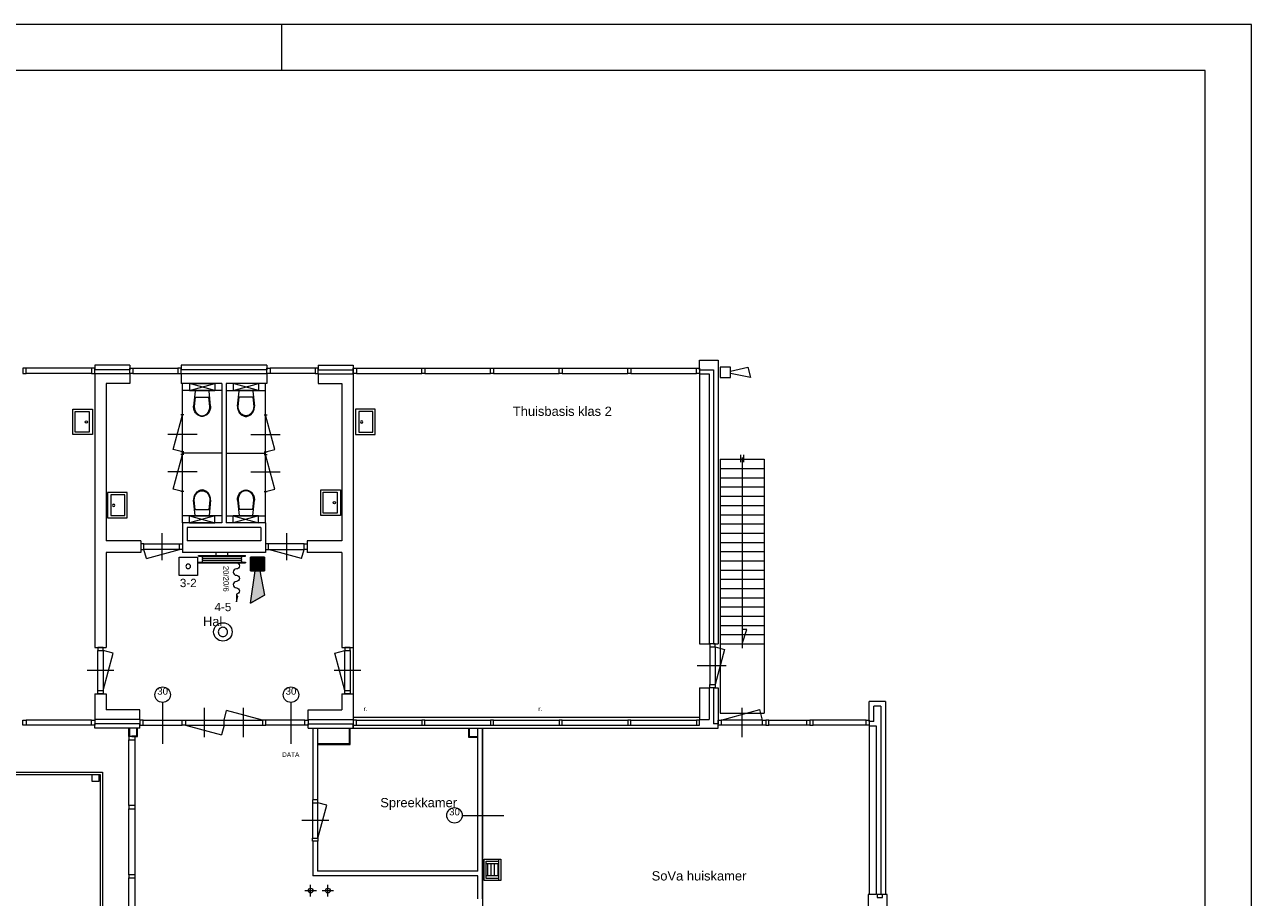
# Model space of a CAD drawing. Header units: millimetres. Extents: x 0 to 84100, y 0 to 59400.
# Tile 11 of 11: x 57526 to 84100, y 40479 to 59400. Entities that reach past the tile are written whole.
import ezdxf

# ---------------------------------------------------------------- set-up
doc = ezdxf.new("R2010")
doc.units = ezdxf.units.MM
doc.header["$LTSCALE"] = 1016
doc.layers.add('Plattegronden', color=7, linetype='Continuous')
doc.styles.add('Arial', font='Arial')

# ---------------------------------------------------------------- blocks, each defined once
blk = doc.blocks.new('Groep-3')
at = {"color": 255, "linetype": 'Continuous', "lineweight": 0}
for p, q in [((39331, 29700), (-44769, 29700)), ((18331, 28700), (18331, 29700)), ((39331, -29700), (39331, 29700)), ((38331, 28700), (-43769, 28700)), ((38331, -28700), (38331, 28700))]:
    blk.add_line(p, q, dxfattribs=at)
blk = doc.blocks.new('Xref Verd$0$AH74WT55')
at = {"color": 255, "linetype": 'Continuous', "lineweight": 0}
for points in [[(-275, -424), (-275, 0), (275, 0), (275, -424)], [(225, -374), (-225, -374), (-225, -72), (225, -72)]]:
    blk.add_lwpolyline(points, close=True, dxfattribs=at)
blk.add_circle((2, -130), 24.3, dxfattribs=at)
blk = doc.blocks.new('Groep-5')
at = {"color": 255, "linetype": 'Continuous', "lineweight": 0}
for p, q in [((16522, 18188), (17542, 18188)), ((16522, 18179), (16522, 18188)), ((16522, 18179), (17542, 18179)), ((16624, 18175), (17440, 18175)), ((16624, 18132), (17440, 18132)), ((16624, 18090), (17440, 18090)), ((16904, 18196), (16904, 18256)), ((17159, 18196), (17159, 18256)), ((17542, 18179), (17542, 18188)), ((16522, 18043), (17542, 18043)), ((16522, 18043), (16522, 18035)), ((16522, 18035), (17542, 18035)), ((16624, 18047), (17440, 18047)), ((17542, 18043), (17542, 18035))]:
    blk.add_line(p, q, dxfattribs=at)
for points in [[(16624, 18175), (16618, 18175), (16608, 18169), (16603, 18159), (16603, 18148), (16608, 18138), (16618, 18132), (16624, 18132)], [(16624, 18132), (16618, 18132), (16608, 18127), (16603, 18117), (16603, 18105), (16608, 18096), (16618, 18090), (16624, 18090)], [(16624, 18090), (16618, 18090), (16608, 18084), (16603, 18074), (16603, 18063), (16608, 18053), (16618, 18047), (16624, 18047)], [(17440, 18132), (17446, 18132), (17455, 18138), (17461, 18148), (17461, 18159), (17455, 18169), (17446, 18175), (17440, 18175)], [(17440, 18090), (17446, 18090), (17455, 18096), (17461, 18105), (17461, 18117), (17455, 18127), (17446, 18132), (17440, 18132)], [(17440, 18047), (17446, 18047), (17455, 18053), (17461, 18063), (17461, 18074), (17455, 18084), (17446, 18090), (17440, 18090)]]:
    blk.add_open_spline(points, degree=2, dxfattribs=at)
blk = doc.blocks.new('Groep-6')
at = {"color": 255, "linetype": 'Continuous', "lineweight": 0}
blk.add_lwpolyline([(28046, 22049), (28046, 22274), (27821, 22274), (27821, 22049)], close=True, dxfattribs=at)
blk.add_lwpolyline([(28046, 22187), (28421, 22274), (28477, 22049), (28046, 22138)], dxfattribs=at)
blk = doc.blocks.new('Xref Verd$0$AH74WC2')
at = {"color": 255, "linetype": 'Continuous', "lineweight": 0}
for p, q in [((-275, 150), (275, 150)), ((275, 0), (-275, 150)), ((-275, 0), (275, 150)), ((-275, 150), (-275, 0)), ((-275, 0), (275, 0)), ((275, 150), (275, 0)), ((-150, -10), (-185, -340)), ((-149, -140), (-170, -342)), ((-149, -140), (149, -140)), ((170, -342), (149, -140)), ((185, -340), (150, -10))]:
    blk.add_line(p, q, dxfattribs=at)
at = {"color": 255, "linetype": 'Continuous', "lineweight": 0, "flags": 128}
blk.add_lwpolyline([(185, -340, -0.08399), (170, -426, -0.091257), (131, -496, -0.103849), (69, -544, -0.114925), (0, -560), (0, -560, -0.114925), (-69, -544, -0.103849), (-131, -496, -0.091257), (-170, -426, -0.08399), (-185, -340, -0.08399)], format="xyb", dxfattribs=at)
at = {"color": 255, "linetype": 'Continuous', "lineweight": 0}
for centre, radius, start, end in [((76, -340), 246, 180, 199.204), ((39, -353), 207, 199.204, 220.0608), ((15, -373), 176, 220.0608, 243.7761), ((0, -404), 141, 243.7761, 270), ((0, -404), 141, 270, 296.2239), ((-15, -373), 176, 296.2239, 319.9392), ((-39, -353), 207, 319.9392, 340.796), ((-76, -340), 246, 340.796, 0)]:
    blk.add_arc(centre, radius, start, end, dxfattribs=at)
blk = doc.blocks.new('Xref Verd$0$AH74UG')
at = {"color": 255, "linetype": 'Continuous', "lineweight": 0}
for p, q in [((-131, -40), (-131, -320)), ((-131, -65), (131, -65)), ((-131, -140), (131, -140)), ((-131, -214), (131, -214)), ((131, -40), (131, -320)), ((-131, -289), (131, -289))]:
    blk.add_line(p, q, dxfattribs=at)
blk.add_lwpolyline([(-230, 0), (230, 0), (230, -40), (-230, -40)], close=True, dxfattribs=at)
for points in [[(230, -40), (230, -360), (-230, -360), (-230, -40)], [(190, -40), (190, -320), (-190, -320), (-190, -40)]]:
    blk.add_lwpolyline(points, dxfattribs=at)
blk = doc.blocks.new('Groep-35')
at = {"color": 2, "linetype": 'Continuous', "lineweight": 0, "flags": 128}
blk.add_lwpolyline([(16953, 16535, 0.414214), (17053, 16435, 0.414214), (17153, 16535, 0.414214), (17053, 16635, 0.414214)], format="xyb", close=True, dxfattribs=at)
at = {"color": 255, "linetype": 'Continuous', "lineweight": 0}
blk.add_circle((17053, 16535), 200, dxfattribs=at)
blk = doc.blocks.new('Groep-38')
at = {"color": 255, "linetype": 'Continuous', "lineweight": 0}
for p, q in [((16103, 17756), (16103, 18156)), ((16103, 18156), (16503, 18156)), ((16503, 18156), (16503, 17756)), ((16503, 17756), (16103, 17756))]:
    blk.add_line(p, q, dxfattribs=at)
at = {"color": 2, "linetype": 'Continuous', "lineweight": 0, "flags": 128}
blk.add_lwpolyline([(16353, 17956, 0.414214), (16303, 18006, 0.414214), (16253, 17956, 0.414214), (16303, 17906, 0.414214)], format="xyb", close=True, dxfattribs=at)
blk = doc.blocks.new('Groep-44')
at = {"linetype": 'Continuous', "lineweight": 0}
for points in [[(17953, 17856), (17653, 17856), (17653, 18156), (17953, 18156)], [(17953, 17329), (17653, 17156), (17753, 17856), (17853, 17856)]]:
    blk.add_hatch(color=7, dxfattribs=at).paths.add_polyline_path(points)
at = {"color": 255, "linetype": 'Continuous', "lineweight": 0}
for p, q in [((17953, 18156), (17653, 18156)), ((17653, 18156), (17653, 17856)), ((17953, 17856), (17953, 18156)), ((17653, 17856), (17953, 17856)), ((17653, 17156), (17753, 17856)), ((17853, 17856), (17953, 17329)), ((17653, 17156), (17953, 17329))]:
    blk.add_line(p, q, dxfattribs=at)
for points in [[(17953, 17856), (17653, 17856), (17653, 18156), (17953, 18156)], [(17953, 17329), (17653, 17156), (17753, 17856), (17853, 17856)]]:
    blk.add_lwpolyline(points, close=True, dxfattribs=at)
blk = doc.blocks.new('Groep-61')
at = {"color": 17, "linetype": 'Continuous', "lineweight": 0}
for points in [[(-1056, 13496), (14444, 13496), (14444, 2996), (-1056, 2996)], [(-1006, 13446), (14394, 13446), (14394, 3046), (-1006, 3046)]]:
    blk.add_lwpolyline(points, close=True, dxfattribs=at)
at = {"color": 255, "linetype": 'Continuous', "lineweight": 0}
for points in [[(-1006, 13446), (-856, 13446), (-856, 13296), (-1006, 13296)], [(2819, 13446), (2969, 13446), (2969, 13296), (2819, 13296)], [(6619, 13446), (6769, 13446), (6769, 13296), (6619, 13296)], [(10419, 13446), (10569, 13446), (10569, 13296), (10419, 13296)], [(14219, 13446), (14369, 13446), (14369, 13296), (14219, 13296)], [(-1006, 9996), (-856, 9996), (-856, 9846), (-1006, 9846)], [(14244, 9996), (14394, 9996), (14394, 9846), (14244, 9846)], [(-1006, 6596), (-856, 6596), (-856, 6446), (-1006, 6446)], [(14244, 6596), (14394, 6596), (14394, 6446), (14244, 6446)], [(-1006, 3196), (-856, 3196), (-856, 3046), (-1006, 3046)], [(2819, 3196), (2969, 3196), (2969, 3046), (2819, 3046)], [(6619, 3196), (6769, 3196), (6769, 3046), (6619, 3046)], [(10419, 3196), (10569, 3196), (10569, 3046), (10419, 3046)], [(14219, 3196), (14369, 3196), (14369, 3046), (14219, 3046)]]:
    blk.add_lwpolyline(points, close=True, dxfattribs=at)

msp = doc.modelspace()

# ---------------------------------------------------------------- linework, layer by layer
at = {"layer": 'Plattegronden', "color": 255, "linetype": 'Continuous', "lineweight": 0}
for p, q in [((72146, 52126), (72546, 52126)), ((72146, 51916), (72146, 52126)), ((72546, 52126), (72546, 45976)), ((58979, 51951), (57559, 51951)), ((58979, 51837), (57559, 51837)), ((59806, 52016), (59046, 52016)), ((59046, 52016), (59046, 51916)), ((59806, 51916), (59046, 51916)), ((59046, 51826), (59046, 45896)), ((59806, 51826), (59046, 51826)), ((59806, 52016), (59806, 51916)), ((59806, 51826), (59806, 51616)), ((59873, 51951), (60849, 51951)), ((59873, 51837), (60849, 51837)), ((62776, 52016), (60916, 52016)), ((60916, 52016), (60916, 51916)), ((62776, 51916), (60916, 51916)), ((62776, 51826), (60916, 51826)), ((60916, 51826), (60916, 51616)), ((62776, 52016), (62776, 51916)), ((62776, 51826), (62776, 51616)), ((63819, 51951), (62843, 51951)), ((63819, 51837), (62843, 51837)), ((63886, 52016), (64646, 52016)), ((63886, 52016), (63886, 51916)), ((63886, 51916), (64646, 51916)), ((63886, 51826), (64646, 51826)), ((63886, 51826), (63886, 51616)), ((64646, 52016), (64646, 51916)), ((64646, 51826), (64646, 45896)), ((64713, 51951), (66132, 51951)), ((64713, 51837), (66132, 51837)), ((66199, 51951), (67619, 51951)), ((66199, 51837), (67619, 51837)), ((67686, 51951), (69106, 51951)), ((67686, 51837), (69106, 51837)), ((69173, 51951), (70592, 51951)), ((69173, 51837), (70592, 51837)), ((70659, 51951), (72079, 51951)), ((70659, 51837), (72079, 51837)), ((72146, 51916), (72446, 51916)), ((72146, 51826), (72146, 45976)), ((72146, 51826), (72356, 51826)), ((72356, 51826), (72356, 45976)), ((72446, 51916), (72446, 45976)), ((72446, 51916), (72446, 45976)), ((59296, 51616), (59296, 48206)), ((59806, 51616), (59296, 51616)), ((61796, 51616), (60916, 51616)), ((60946, 48601), (60946, 51616)), ((61796, 51616), (61796, 48601)), ((62776, 51616), (61896, 51616)), ((61896, 51616), (61896, 48601)), ((62746, 48601), (62746, 51616)), ((63886, 51616), (64396, 51616)), ((64396, 51616), (64396, 48206)), ((61796, 51466), (60946, 51466)), ((61896, 51466), (62746, 51466)), ((60746, 50192), (60946, 50939)), ((60978, 50939), (60914, 50939)), ((62714, 50939), (62778, 50939)), ((62946, 50192), (62746, 50939)), ((61265, 50514), (60626, 50514)), ((62426, 50514), (63065, 50514)), ((60946, 50139), (60746, 50192)), ((60746, 49331), (60946, 50078)), ((60978, 50139), (60914, 50139)), ((60978, 50078), (60914, 50078)), ((61796, 50108), (60946, 50108)), ((61896, 50108), (62746, 50108)), ((62714, 50139), (62778, 50139)), ((62714, 50078), (62778, 50078)), ((62746, 50139), (62946, 50192)), ((62946, 49331), (62746, 50078)), ((72596, 49976), (72596, 44476)), ((72596, 49976), (73546, 49976)), ((73038, 49915), (73038, 50073)), ((73071, 50016), (73071, 45886)), ((73103, 49915), (73103, 50073)), ((73546, 49976), (73546, 44476)), ((61265, 49703), (60626, 49703)), ((62426, 49703), (63065, 49703)), ((72596, 49776), (73546, 49776)), ((72596, 49576), (73546, 49576)), ((60946, 49278), (60746, 49331)), ((60978, 49278), (60914, 49278)), ((62714, 49278), (62778, 49278)), ((62746, 49278), (62946, 49331)), ((72596, 49376), (73546, 49376)), ((72596, 49176), (73546, 49176)), ((72596, 48976), (73546, 48976)), ((61796, 48751), (60946, 48751)), ((61896, 48751), (62746, 48751)), ((72596, 48776), (73546, 48776)), ((60496, 48373), (60496, 47789)), ((61796, 48601), (60946, 48601)), ((60946, 48601), (60946, 47956)), ((62646, 48501), (61046, 48501)), ((61046, 48501), (61046, 48206)), ((62746, 48601), (61896, 48601)), ((62646, 48501), (62646, 48206)), ((62746, 48601), (62746, 47956)), ((63196, 48373), (63196, 47789)), ((72596, 48576), (73546, 48576)), ((72596, 48376), (73546, 48376)), ((60046, 48206), (59296, 48206)), ((60046, 48206), (60046, 47956)), ((60113, 48141), (60879, 48141)), ((62646, 48206), (61046, 48206)), ((63579, 48141), (62813, 48141)), ((64396, 48206), (63646, 48206)), ((63646, 48206), (63646, 47956)), ((72596, 48176), (73546, 48176)), ((60046, 47956), (59296, 47956)), ((59296, 47956), (59296, 45896)), ((60879, 48021), (60113, 48021)), ((60164, 47829), (60113, 48021)), ((60164, 47829), (60879, 48021)), ((62746, 47956), (60946, 47956)), ((62813, 48021), (63579, 48021)), ((63527, 47829), (62813, 48021)), ((63527, 47829), (63579, 48021)), ((64396, 47956), (63646, 47956)), ((64396, 47956), (64396, 45896)), ((72596, 47976), (73546, 47976)), ((72596, 47776), (73546, 47776)), ((72596, 47576), (73546, 47576)), ((72596, 47376), (73546, 47376)), ((72596, 47176), (73546, 47176)), ((72596, 46976), (73546, 46976)), ((72596, 46776), (73546, 46776)), ((72596, 46576), (73546, 46576)), ((72596, 46376), (73546, 46376)), ((72146, 45976), (72356, 45976)), ((72446, 45976), (72546, 45976)), ((72596, 46176), (73546, 46176)), ((72596, 45976), (73546, 45976)), ((59046, 45896), (59296, 45896)), ((59111, 44963), (59111, 45829)), ((59231, 45829), (59231, 44963)), ((59447, 45771), (59231, 45829)), ((59231, 44963), (59447, 45771)), ((64244, 45771), (64461, 45829)), ((64461, 44963), (64244, 45771)), ((64396, 45896), (64646, 45896)), ((64461, 44963), (64461, 45829)), ((64581, 45829), (64581, 44963)), ((72367, 45909), (72367, 45093)), ((72481, 45909), (72481, 45093)), ((72481, 45909), (72685, 45854)), ((72685, 45854), (72481, 45093)), ((72723, 45501), (72092, 45501)), ((59463, 45396), (58879, 45396)), ((64813, 45396), (64229, 45396)), ((72146, 45026), (72356, 45026)), ((72146, 45026), (72146, 44336)), ((72356, 45026), (72356, 44336)), ((72446, 45026), (72546, 45026)), ((72446, 45026), (72446, 44246)), ((72446, 45026), (72446, 44246)), ((72546, 45026), (72546, 44246)), ((59046, 44896), (59296, 44896)), ((59046, 44896), (59046, 44336)), ((59296, 44896), (59296, 44546)), ((60516, 44706), (60516, 43806)), ((60516, 44706), (60516, 43806)), ((63296, 44706), (63296, 43806)), ((63296, 44706), (63296, 43806)), ((64396, 44896), (64646, 44896)), ((64396, 44896), (64396, 44546)), ((64646, 44896), (64646, 44336)), ((76171, 44725), (75821, 44725)), ((75821, 44290), (75821, 44725)), ((76171, 44725), (76171, 40546)), ((60026, 44546), (59296, 44546)), ((60026, 44336), (60026, 44546)), ((61426, 43952), (61426, 44589)), ((61846, 44325), (61902, 44534)), ((62682, 44325), (61902, 44534)), ((62266, 43952), (62266, 44589)), ((63666, 44546), (64396, 44546)), ((63666, 44336), (63666, 44546)), ((64646, 44390), (72146, 44390)), ((72596, 44476), (73546, 44476)), ((72613, 44325), (73452, 44550)), ((73063, 44589), (73063, 43957)), ((73513, 44325), (73452, 44550)), ((76071, 44625), (75921, 44625)), ((75921, 44290), (75921, 44625)), ((76071, 44625), (76071, 40546)), ((58979, 44325), (57559, 44325)), ((58979, 44211), (57559, 44211)), ((60026, 44336), (59046, 44336)), ((60026, 44246), (59046, 44246)), ((59046, 44146), (59046, 44246)), ((60026, 44146), (59046, 44146)), ((60026, 44146), (60026, 44246)), ((60093, 44325), (60943, 44325)), ((60093, 44211), (60943, 44211)), ((61010, 44325), (62682, 44325)), ((61010, 44211), (62682, 44211)), ((61010, 44211), (61790, 44002)), ((61846, 44211), (61790, 44002)), ((61846, 44211), (61846, 44325)), ((63599, 44325), (62749, 44325)), ((63599, 44211), (62749, 44211)), ((63666, 44336), (64646, 44336)), ((63666, 44246), (64646, 44246)), ((63666, 44146), (63666, 44246)), ((63666, 44146), (64646, 44146)), ((63771, 44146), (63771, 42596)), ((63871, 44146), (63871, 42596)), ((64646, 44146), (64646, 44246)), ((64646, 44146), (72546, 44146)), ((64713, 44325), (66132, 44325)), ((64713, 44211), (66132, 44211)), ((66199, 44325), (67619, 44325)), ((66199, 44211), (67619, 44211)), ((67346, 41046), (67346, 44146)), ((67446, 40446), (67446, 44146)), ((67686, 44325), (69106, 44325)), ((67686, 44211), (69106, 44211)), ((69173, 44325), (70592, 44325)), ((69173, 44211), (70592, 44211)), ((70659, 44325), (72079, 44325)), ((70659, 44211), (72079, 44211)), ((72146, 44336), (72356, 44336)), ((72546, 44246), (72446, 44246)), ((72546, 44146), (72546, 44211)), ((73513, 44325), (72613, 44325)), ((73513, 44211), (72613, 44211)), ((73647, 44325), (74470, 44325)), ((74470, 44211), (73647, 44211)), ((75754, 44325), (74604, 44325)), ((75754, 44211), (74604, 44211)), ((75921, 44290), (75821, 44290)), ((75821, 44200), (75821, 40546)), ((75821, 44200), (75971, 44200)), ((75971, 44200), (75971, 40546)), ((59781, 42469), (59781, 43899)), ((59851, 43966), (59851, 43981)), ((59921, 42469), (59921, 43899)), ((63761, 42529), (63761, 41763)), ((63871, 42596), (63771, 42596)), ((63881, 41763), (63881, 42529)), ((64072, 42477), (63881, 42529)), ((59781, 40972), (59781, 42402)), ((59921, 40972), (59921, 42402)), ((63881, 41763), (64072, 42477)), ((67006, 42259), (67906, 42259)), ((64113, 42146), (63529, 42146)), ((63771, 41696), (63771, 40946)), ((63871, 41696), (63771, 41696)), ((63871, 41696), (63871, 41046)), ((67346, 40946), (63771, 40946)), ((67346, 41046), (63871, 41046)), ((67346, 40446), (67346, 40946)), ((59781, 39476), (59781, 40905)), ((59921, 39476), (59921, 40905)), ((63721, 40503), (63721, 40753)), ((64096, 40503), (64096, 40753)), ((63596, 40628), (63846, 40628)), ((63971, 40628), (64221, 40628)), ((75971, 40546), (75821, 40546)), ((76171, 40546), (76071, 40546))]:
    msp.add_line(p, q, dxfattribs=at)
for points in [[(57492, 51951), (57492, 51837), (57559, 51837), (57559, 51951)], [(58979, 51951), (58979, 51837), (59046, 51837), (59046, 51951)], [(59873, 51951), (59873, 51837), (59806, 51837), (59806, 51951)], [(60849, 51951), (60849, 51837), (60916, 51837), (60916, 51951)], [(62843, 51951), (62843, 51837), (62776, 51837), (62776, 51951)], [(63819, 51951), (63819, 51837), (63886, 51837), (63886, 51951)], [(64713, 51951), (64713, 51837), (64646, 51837), (64646, 51951)], [(66199, 51951), (66199, 51837), (66132, 51837), (66132, 51951)], [(67686, 51951), (67686, 51837), (67619, 51837), (67619, 51951)], [(69173, 51951), (69173, 51837), (69106, 51837), (69106, 51951)], [(70659, 51951), (70659, 51837), (70592, 51837), (70592, 51951)], [(72146, 51951), (72146, 51837), (72079, 51837), (72079, 51951)], [(60113, 48021), (60113, 48141), (60046, 48141), (60046, 48021)], [(60879, 48021), (60879, 48141), (60946, 48141), (60946, 48021)], [(62813, 48021), (62813, 48141), (62746, 48141), (62746, 48021)], [(63579, 48021), (63579, 48141), (63646, 48141), (63646, 48021)], [(72481, 45976), (72367, 45976), (72367, 45909), (72481, 45909)], [(59111, 45829), (59231, 45829), (59231, 45896), (59111, 45896)], [(64461, 45829), (64581, 45829), (64581, 45896), (64461, 45896)], [(59111, 44963), (59231, 44963), (59231, 44896), (59111, 44896)], [(64461, 44963), (64581, 44963), (64581, 44896), (64461, 44896)], [(72481, 45026), (72367, 45026), (72367, 45093), (72481, 45093)], [(57492, 44211), (57492, 44325), (57559, 44325), (57559, 44211)], [(58979, 44211), (58979, 44325), (59046, 44325), (59046, 44211)], [(59781, 43966), (59781, 44146), (59799, 44146), (59799, 43966)], [(60093, 44211), (60093, 44325), (60026, 44325), (60026, 44211)], [(60943, 44211), (60943, 44325), (61010, 44325), (61010, 44211)], [(62749, 44211), (62749, 44325), (62682, 44325), (62682, 44211)], [(63599, 44211), (63599, 44325), (63666, 44325), (63666, 44211)], [(64713, 44211), (64713, 44325), (64646, 44325), (64646, 44211)], [(66199, 44211), (66199, 44325), (66132, 44325), (66132, 44211)], [(67686, 44211), (67686, 44325), (67619, 44325), (67619, 44211)], [(69173, 44211), (69173, 44325), (69106, 44325), (69106, 44211)], [(70659, 44211), (70659, 44325), (70592, 44325), (70592, 44211)], [(72146, 44211), (72146, 44325), (72079, 44325), (72079, 44211)], [(72546, 44211), (72546, 44325), (72613, 44325), (72613, 44211)], [(73513, 44211), (73513, 44325), (73580, 44325), (73580, 44211)], [(73647, 44211), (73647, 44325), (73580, 44325), (73580, 44211)], [(74470, 44211), (74470, 44325), (74537, 44325), (74537, 44211)], [(74604, 44211), (74604, 44325), (74537, 44325), (74537, 44211)], [(75754, 44211), (75754, 44325), (75821, 44325), (75821, 44211)], [(59921, 43966), (59781, 43966), (59781, 43899), (59921, 43899)], [(63761, 42529), (63881, 42529), (63881, 42596), (63761, 42596)], [(59921, 42469), (59781, 42469), (59781, 42402), (59921, 42402)], [(63761, 41763), (63881, 41763), (63881, 41696), (63761, 41696)], [(59921, 40972), (59781, 40972), (59781, 40905), (59921, 40905)], [(76106, 40546), (75992, 40546), (75992, 40479), (76106, 40479)]]:
    msp.add_lwpolyline(points, close=True, dxfattribs=at)
at = {"layer": 'Plattegronden', "color": 5, "linetype": 'Continuous', "lineweight": 0}
msp.add_lwpolyline([(64646, 52016), (64646, 44146), (67446, 44146), (67446, 31746), (72546, 31746), (72546, 29320)], dxfattribs=at)
at = {"layer": 'Plattegronden', "color": 255, "linetype": 'Continuous', "lineweight": 0, "flags": 128}
msp.add_lwpolyline([(62113, 47735, -0.414214), (62181, 47667, -0.414214), (62113, 47599, 0.414214), (62045, 47531, 0.414214), (62113, 47463, -0.414214), (62181, 47395, -0.414214), (62113, 47327, 0.414214), (62045, 47259, 0.414214), (62113, 47191, -0.414214), (62181, 47123, -0.414214), (62113, 47055), (62113, 46890), (62148, 47010), (62113, 47010)], format="xyb", dxfattribs=at)
at = {"layer": 'Plattegronden', "color": 255, "linetype": 'Continuous', "lineweight": 0}
for points in [[(73071, 45976), (73172, 46284), (73071, 46284)], [(59851, 43981), (59956, 43981), (59956, 44146)], [(59851, 43966), (59971, 43966), (59971, 44146)], [(63871, 43796), (64581, 43796), (64581, 44146)], [(63871, 43814), (64563, 43814), (64563, 44146)], [(67346, 43946), (67146, 43946), (67146, 44146)], [(67346, 43964), (67164, 43964), (67164, 44146)], [(75821, 40546), (75801, 40546), (75801, 38046)], [(76171, 35346), (76211, 35346), (76211, 40546), (76171, 40546)]]:
    msp.add_lwpolyline(points, dxfattribs=at)
for centre, radius in [((60516, 44874), 168), ((63296, 44874), 168), ((66838, 42259), 168), ((63721, 40628), 50), ((64096, 40628), 50)]:
    msp.add_circle(centre, radius, dxfattribs=at)

# ---------------------------------------------------------------- block references
at = {"layer": 'Plattegronden', "color": 255}
for name in ['Groep-3', 'Groep-6', 'Groep-38', 'Groep-5', 'Groep-44', 'Groep-35']:
    msp.add_blockref(name, (44769, 29700), dxfattribs=at)
at = {"layer": 'Plattegronden', "color": 17}
for name, p in [('Xref Verd$0$AH74WC2', (61371, 51466)), ('Groep-61', (44769, 29700))]:
    msp.add_blockref(name, p, dxfattribs=at)
at = {"layer": 'Plattegronden', "color": 17, "xscale": -1}
msp.add_blockref('Xref Verd$0$AH74WC2', (62321, 51466), dxfattribs=at)
at = {"layer": 'Plattegronden', "color": 17}
for name, p, rotation in [('Xref Verd$0$AH74WT55', (58996, 50787), -90), ('Xref Verd$0$AH74WC2', (62321, 48751), 180), ('Xref Verd$0$AH74WT55', (64366, 49036), -90), ('Xref Verd$0$AH74UG', (67841, 41078), -90)]:
    msp.add_blockref(name, p, dxfattribs=dict(at, rotation=rotation))
at = {"layer": 'Plattegronden', "color": 17, "xscale": -1}
for name, p, rotation in [('Xref Verd$0$AH74WT55', (64695, 50787), 90), ('Xref Verd$0$AH74WT55', (59325, 48980), 90), ('Xref Verd$0$AH74WC2', (61371, 48751), 180)]:
    msp.add_blockref(name, p, dxfattribs=dict(at, rotation=rotation))

# ---------------------------------------------------------------- texts
at = {"layer": 'Plattegronden', "color": 255, "line_spacing_factor": 0.966482, "style": 'Arial'}
for s, insert, char_height, attachment_point in [('Thuisbasis klas 2', (68102, 51118), 200.18, 1), ('3-2', (61072, 47386), 180.2, 2), ('4-5', (61822, 46865), 180.2, 2), ('Hal', (61390, 46562), 200.2, 1), ('30', (60516, 45024), 150.1, 2), ('30', (63296, 45024), 150.1, 2), ('r.', (64872, 44619), 100.1, 1), ('r.', (68655, 44619), 100.1, 1), ('DATA', (63105, 43625), 100.1, 1), ('Spreekkamer', (65231, 42635), 200.18, 1), ('30', (66838, 42409), 150.1, 2), ('SoVa huiskamer', (71109, 41047), 200.18, 1)]:
    msp.add_mtext(s, dxfattribs=dict(at, insert=insert, char_height=char_height, attachment_point=attachment_point))
at = {"layer": 'Plattegronden', "color": 255, "insert": (61951, 47666), "char_height": 120.1, "attachment_point": 1, "rotation": 270, "line_spacing_factor": 0.966482, "style": 'Arial'}
msp.add_mtext('20/20/6', dxfattribs=at)

doc.saveas('drawing.dxf')
